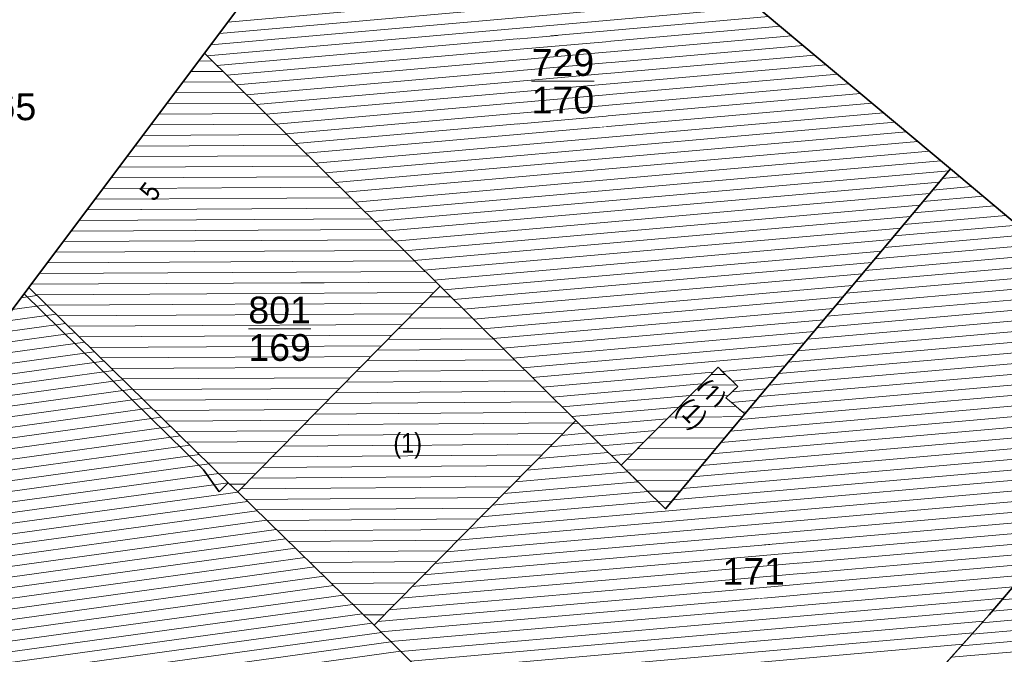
# Model space of a CAD drawing. Header units: metres. Extents: x 32365810 to 32367010, y 5620411 to 5622366.
# Tile 17 of 198: x 32365972 to 32366007, y 5621978 to 5622001. Entities that reach past the tile are written whole.
import ezdxf

# ---------------------------------------------------------------- set-up
doc = ezdxf.new("R2010")
doc.units = ezdxf.units.M
for name, pattern in [('1600.1047', [0]), ('1600.2028', [0]), ('1600.2505', [0]), ('1600.8201', [0.5, 0.25, -0.125, 0, -0.125])]:
    doc.linetypes.add(name, pattern=pattern)
doc.layers.get('0').update_dxf_attribs({"color": 1, "linetype": 'CONTINUOUS'})
for name, color, linetype in [('Ebene 32', 7, 'CONTINUOUS'), ('Flurstücke_Grenzpunkte', 11, 'CONTINUOUS'), ('Gebäude', 31, 'CONTINUOUS'), ('Lagebezeichnungen', 12, 'CONTINUOUS')]:
    doc.layers.add(name, color=color, linetype=linetype)
doc.styles.add('Flurstücksnummer - K 10 700', font='Arial.ttf')
doc.styles.add('Hausnummern NRW', font='Arial.ttf', dxfattribs={"width": 0.85})
doc.styles.add('Sonstiger Text_ Bezeichnung - N 7 380', font='Arial.ttf')

# ---------------------------------------------------------------- blocks, each defined once
blk = doc.blocks.new('O898')
at = {"layer": 'Flurstücke_Grenzpunkte', "color": 7, "linetype": '1600.2028', "lineweight": 35}
for p, q in [((32365978.498, 5621999.63), (32365985.647, 5622009.166)), ((32365972.275, 5621991.326), (32365978.498, 5621999.63)), ((32365972.109, 5621991.102), (32365972.275, 5621991.326)), ((32365961.349, 5621976.878), (32365972.109, 5621991.102))]:
    blk.add_line(p, q, dxfattribs=at)
at = {"layer": 'Flurstücke_Grenzpunkte', "color": 7, "lineweight": 18, "insert": (32365971.065, 5621997.243), "char_height": 0.95, "attachment_point": 8, "line_spacing_factor": 0.69, "style": 'Flurstücksnummer - K 10 700', "bg_fill": 2}
blk.add_mtext('1265', dxfattribs=at)
blk = doc.blocks.new('O1165')
at = {"layer": 'Flurstücke_Grenzpunkte', "color": 7, "linetype": '1600.2028', "lineweight": 35}
for p, q in [((32366004.907, 5621995.535), (32365988.309, 5622009.43)), ((32365978.498, 5621999.63), (32365985.647, 5622009.166)), ((32365978.498, 5621999.63), (32365986.845, 5621991.371)), ((32365997.633, 5621986.851), (32366004.907, 5621995.535)), ((32365986.845, 5621991.371), (32365991.645, 5621986.622)), ((32365994.814, 5621983.486), (32365997.633, 5621986.851)), ((32365991.645, 5621986.622), (32365993.25, 5621985.034)), ((32365993.25, 5621985.034), (32365994.814, 5621983.486))]:
    blk.add_line(p, q, dxfattribs=at)
at = {"layer": 'Flurstücke_Grenzpunkte', "color": 7, "lineweight": 18, "insert": (32365991.186, 5621998.634), "char_height": 0.95, "attachment_point": 5, "line_spacing_factor": 0.69, "style": 'Flurstücksnummer - K 10 700', "bg_fill": 2}
blk.add_mtext('\\S729/170;', dxfattribs=at)
blk = doc.blocks.new('O1235')
at = {"layer": 'Flurstücke_Grenzpunkte', "color": 7, "linetype": '1600.2028', "lineweight": 35}
for p, q in [((32365997.633, 5621986.851), (32366004.907, 5621995.535)), ((32366013.532, 5621988.284), (32366004.907, 5621995.535)), ((32366006.281, 5621979.73), (32366013.532, 5621988.284)), ((32365994.814, 5621983.486), (32365997.633, 5621986.851)), ((32365991.645, 5621986.622), (32365984.5, 5621979.359)), ((32365991.645, 5621986.622), (32365993.25, 5621985.034)), ((32365993.25, 5621985.034), (32365994.814, 5621983.486)), ((32366002.765, 5621975.819), (32366006.281, 5621979.73)), ((32365984.5, 5621979.359), (32365986.969, 5621976.942))]:
    blk.add_line(p, q, dxfattribs=at)
at = {"layer": 'Flurstücke_Grenzpunkte', "color": 7, "lineweight": 18, "insert": (32365997.941, 5621980.794), "char_height": 0.95, "attachment_point": 8, "line_spacing_factor": 0.69, "style": 'Flurstücksnummer - K 10 700', "bg_fill": 2}
blk.add_mtext('171', dxfattribs=at)
blk = doc.blocks.new('O1660')
at = {"layer": 'Flurstücke_Grenzpunkte', "color": 7, "linetype": '1600.2028', "lineweight": 35}
for p, q in [((32365961.349, 5621976.878), (32365972.109, 5621991.102)), ((32365978.46, 5621984.871), (32365972.109, 5621991.102)), ((32365979.013, 5621984.085), (32365978.46, 5621984.871)), ((32365979.339, 5621984.411), (32365979.013, 5621984.085)), ((32365979.673, 5621984.084), (32365979.339, 5621984.411)), ((32365984.5, 5621979.359), (32365979.673, 5621984.084)), ((32365984.5, 5621979.359), (32365986.969, 5621976.942))]:
    blk.add_line(p, q, dxfattribs=at)
blk = doc.blocks.new('O1722')
at = {"layer": 'Flurstücke_Grenzpunkte', "color": 7, "linetype": '1600.2028', "lineweight": 35}
for p, q in [((32365972.275, 5621991.326), (32365978.498, 5621999.63)), ((32365978.498, 5621999.63), (32365986.845, 5621991.371)), ((32365979.339, 5621984.411), (32365972.275, 5621991.326)), ((32365986.845, 5621991.371), (32365991.645, 5621986.622)), ((32365991.645, 5621986.622), (32365984.5, 5621979.359)), ((32365979.673, 5621984.084), (32365979.339, 5621984.411)), ((32365984.5, 5621979.359), (32365979.673, 5621984.084))]:
    blk.add_line(p, q, dxfattribs=at)
at = {"layer": 'Flurstücke_Grenzpunkte', "color": 7, "lineweight": 18, "insert": (32365981.157, 5621989.867), "char_height": 0.95, "attachment_point": 5, "line_spacing_factor": 0.69, "style": 'Flurstücksnummer - K 10 700', "bg_fill": 2}
blk.add_mtext('\\S801/169;', dxfattribs=at)
blk = doc.blocks.new('O1763')
at = {"layer": 'Flurstücke_Grenzpunkte', "color": 7, "linetype": '1600.2028', "lineweight": 35}
for p, q in [((32366004.907, 5621995.535), (32365988.309, 5622009.43)), ((32366013.532, 5621988.284), (32366004.907, 5621995.535))]:
    blk.add_line(p, q, dxfattribs=at)
blk = doc.blocks.new('O1771')
at = {"layer": 'Flurstücke_Grenzpunkte', "color": 7, "linetype": '1600.2028', "lineweight": 35}
for p, q in [((32366006.281, 5621979.73), (32366013.532, 5621988.284)), ((32366013.532, 5621988.284), (32366022.447, 5621980.788)), ((32366022.447, 5621980.788), (32366014.949, 5621971.851)), ((32366002.765, 5621975.819), (32366006.281, 5621979.73)), ((32366003.757, 5621974.868), (32366002.765, 5621975.819)), ((32366007.959, 5621970.843), (32366003.757, 5621974.868)), ((32366014.949, 5621971.851), (32366011.366, 5621967.579)), ((32366011.366, 5621967.579), (32366007.959, 5621970.843))]:
    blk.add_line(p, q, dxfattribs=at)
at = {"layer": 'Flurstücke_Grenzpunkte', "color": 7, "lineweight": 18, "insert": (32366012.33, 5621977.09), "char_height": 0.95, "attachment_point": 8, "line_spacing_factor": 0.69, "style": 'Flurstücksnummer - K 10 700', "bg_fill": 2}
blk.add_mtext('172', dxfattribs=at)
blk = doc.blocks.new('O2001')
at = {"layer": 'Gebäude', "color": 7, "linetype": '1600.2505', "lineweight": 18}
for p, q in [((32365972.275, 5621991.326), (32365972.109, 5621991.102)), ((32365979.339, 5621984.411), (32365972.275, 5621991.326)), ((32365972.109, 5621991.102), (32365961.349, 5621976.878)), ((32365979.673, 5621984.084), (32365979.339, 5621984.411)), ((32365984.5, 5621979.359), (32365979.673, 5621984.084)), ((32365986.969, 5621976.942), (32365984.5, 5621979.359))]:
    blk.add_line(p, q, dxfattribs=at)
blk = doc.blocks.new('O2109')
at = {"layer": 'Gebäude', "color": 7, "linetype": '1600.2505', "lineweight": 18}
for p, q in [((32365978.498, 5621999.63), (32365972.275, 5621991.326)), ((32365986.845, 5621991.371), (32365978.498, 5621999.63)), ((32365979.339, 5621984.411), (32365972.275, 5621991.326)), ((32365979.673, 5621984.084), (32365986.845, 5621991.371)), ((32365979.673, 5621984.084), (32365979.339, 5621984.411))]:
    blk.add_line(p, q, dxfattribs=at)
at = {"layer": 'Lagebezeichnungen', "color": 7, "lineweight": 18, "insert": (32365976.856, 5621994.515), "char_height": 0.7, "attachment_point": 8, "rotation": 53.0957, "line_spacing_factor": 0.69, "style": 'Hausnummern NRW', "bg_fill": 2}
blk.add_mtext('5', dxfattribs=at)
blk = doc.blocks.new('O2432')
at = {"layer": 'Gebäude', "color": 7, "linetype": '1600.8201', "lineweight": 18}
for p, q in [((32365996.682, 5621988.503), (32365993.25, 5621985.034)), ((32365997.375, 5621987.817), (32365996.682, 5621988.503)), ((32365996.95, 5621987.424), (32365997.375, 5621987.817)), ((32365997.633, 5621986.851), (32365996.95, 5621987.424)), ((32365994.814, 5621983.486), (32365997.633, 5621986.851)), ((32365993.25, 5621985.034), (32365994.814, 5621983.486))]:
    blk.add_line(p, q, dxfattribs=at)
at = {"layer": 'Ebene 32', "color": 7, "lineweight": 18, "insert": (32365996.36, 5621987.485), "char_height": 0.7, "attachment_point": 5, "rotation": 315.2909, "line_spacing_factor": 0.69, "style": 'Hausnummern NRW', "bg_fill": 2}
blk.add_mtext('(1)', dxfattribs=at)
at = {"layer": 'Ebene 32', "color": 7, "lineweight": 18, "insert": (32365995.692, 5621986.81), "char_height": 0.7, "attachment_point": 5, "rotation": 315.2909, "line_spacing_factor": 0.69, "style": 'Hausnummern NRW', "bg_fill": 2}
blk.add_mtext('(1)', dxfattribs=at)
blk = doc.blocks.new('O2520')
at = {"layer": 'Gebäude', "color": 7, "linetype": '1600.2505', "lineweight": 18}
for p, q in [((32366013.399, 5621988.127), (32366006.281, 5621979.73)), ((32366013.472, 5621988.065), (32366013.399, 5621988.127)), ((32366013.693, 5621988.323), (32366013.472, 5621988.065)), ((32366022.276, 5621981.114), (32366013.693, 5621988.323)), ((32366022.181, 5621981.004), (32366022.276, 5621981.114)), ((32366022.447, 5621980.788), (32366014.949, 5621971.851)), ((32366022.447, 5621980.788), (32366022.181, 5621981.004)), ((32366006.281, 5621979.73), (32366002.765, 5621975.819)), ((32366002.765, 5621975.819), (32366007.959, 5621970.843)), ((32366011.366, 5621967.579), (32366014.949, 5621971.851)), ((32366011.366, 5621967.579), (32366007.959, 5621970.843))]:
    blk.add_line(p, q, dxfattribs=at)
at = {"layer": 'Gebäude', "color": 7, "lineweight": 18, "insert": (32366014.346, 5621979.901), "char_height": 0.65, "attachment_point": 5, "line_spacing_factor": 0.69, "style": 'Sonstiger Text_ Bezeichnung - N 7 380', "bg_fill": 2}
blk.add_mtext('V', dxfattribs=at)
at = {"layer": 'Gebäude', "color": 7, "lineweight": 18, "insert": (32366013.758, 5621979.477), "char_height": 0.65, "attachment_point": 5, "line_spacing_factor": 0.69, "style": 'Sonstiger Text_ Bezeichnung - N 7 380', "bg_fill": 2}
blk.add_mtext('V', dxfattribs=at)
at = {"layer": 'Lagebezeichnungen', "color": 7, "lineweight": 18, "insert": (32366016.78, 5621983.279), "char_height": 0.7, "attachment_point": 8, "rotation": 320.077, "line_spacing_factor": 0.69, "style": 'Hausnummern NRW', "bg_fill": 2}
blk.add_mtext('1', dxfattribs=at)
blk = doc.blocks.new('O2709')
at = {"layer": 'Gebäude', "color": 7, "linetype": '1600.2505', "lineweight": 18}
for p, q in [((32366004.907, 5621995.535), (32365988.309, 5622009.43)), ((32365985.647, 5622009.166), (32365978.498, 5621999.63)), ((32365986.845, 5621991.371), (32365978.498, 5621999.63)), ((32365997.633, 5621986.851), (32366004.907, 5621995.535)), ((32365986.845, 5621991.371), (32365991.645, 5621986.622)), ((32365993.25, 5621985.034), (32365996.682, 5621988.503)), ((32365996.682, 5621988.503), (32365997.375, 5621987.817)), ((32365997.375, 5621987.817), (32365996.95, 5621987.424)), ((32365996.95, 5621987.424), (32365997.633, 5621986.851)), ((32365991.645, 5621986.622), (32365993.25, 5621985.034))]:
    blk.add_line(p, q, dxfattribs=at)
blk = doc.blocks.new('O2950')
at = {"layer": 'Gebäude', "color": 7, "linetype": '1600.2505', "lineweight": 18}
for p, q in [((32365979.673, 5621984.084), (32365986.845, 5621991.371)), ((32365986.845, 5621991.371), (32365991.645, 5621986.622)), ((32365984.5, 5621979.359), (32365991.645, 5621986.622)), ((32365984.5, 5621979.359), (32365979.673, 5621984.084))]:
    blk.add_line(p, q, dxfattribs=at)
at = {"layer": 'Ebene 32', "color": 7, "lineweight": 18, "insert": (32365985.691, 5621985.262), "char_height": 0.7, "attachment_point": 8, "line_spacing_factor": 0.69, "style": 'Hausnummern NRW', "bg_fill": 2}
blk.add_mtext('(1)', dxfattribs=at)
blk = doc.blocks.new('O3130')
at = {"layer": 'Gebäude', "color": 7, "linetype": '1600.2505', "lineweight": 18}
for p, q in [((32365997.633, 5621986.851), (32366004.907, 5621995.535)), ((32366013.36, 5621988.428), (32366004.907, 5621995.535)), ((32366013.399, 5621988.127), (32366006.281, 5621979.73)), ((32365997.633, 5621986.851), (32365994.814, 5621983.486)), ((32365984.5, 5621979.359), (32365991.645, 5621986.622)), ((32365991.645, 5621986.622), (32365993.25, 5621985.034)), ((32365994.814, 5621983.486), (32365993.25, 5621985.034)), ((32366006.281, 5621979.73), (32366002.765, 5621975.819)), ((32365986.969, 5621976.942), (32365984.5, 5621979.359))]:
    blk.add_line(p, q, dxfattribs=at)
blk = doc.blocks.new('*X1027')
at = {"color": 253, "linetype": '1600.1047', "lineweight": 18, "true_color": 0xb2b2b2}
for p, q in [((32365972.562566, 5621991.0445), (32365972.00726, 5621990.967506)), ((32365972.901329, 5621990.712882), (32365971.687313, 5621990.544558)), ((32365973.240092, 5621990.381265), (32365971.367367, 5621990.12161)), ((32365973.578855, 5621990.049647), (32365971.04742, 5621989.698662)), ((32365973.917618, 5621989.718029), (32365970.727473, 5621989.275714)), ((32365974.256381, 5621989.386412), (32365970.407526, 5621988.852766)), ((32365974.595144, 5621989.054794), (32365970.08758, 5621988.429818)), ((32365974.933907, 5621988.723177), (32365969.767633, 5621988.006869)), ((32365975.611434, 5621988.059941), (32365969.12774, 5621987.160973)), ((32365975.27267, 5621988.391559), (32365969.447686, 5621987.583921)), ((32365975.950197, 5621987.728324), (32365968.807793, 5621986.738025)), ((32365976.28896, 5621987.396706), (32365968.487846, 5621986.315077)), ((32365976.627723, 5621987.065088), (32365968.167899, 5621985.892129)), ((32365976.966486, 5621986.733471), (32365967.847953, 5621985.469181)), ((32365977.305249, 5621986.401853), (32365967.528006, 5621985.046232)), ((32365977.644012, 5621986.070236), (32365967.208059, 5621984.623284)), ((32365977.982775, 5621985.738618), (32365966.888113, 5621984.200336)), ((32365978.321538, 5621985.407), (32365966.568166, 5621983.777388)), ((32365978.660302, 5621985.075383), (32365966.248219, 5621983.35444)), ((32365978.999065, 5621984.743765), (32365965.928272, 5621982.931492)), ((32365979.337828, 5621984.412147), (32365965.608326, 5621982.508544)), ((32365979.676551, 5621984.080524), (32365965.288379, 5621982.085595)), ((32365980.015325, 5621983.748908), (32365964.968432, 5621981.662647)), ((32365980.3541, 5621983.417292), (32365964.648486, 5621981.239699)), ((32365980.692875, 5621983.085676), (32365964.328539, 5621980.816751)), ((32365981.03165, 5621982.75406), (32365964.008592, 5621980.393803)), ((32365981.370424, 5621982.422444), (32365963.688645, 5621979.970855)), ((32365981.709199, 5621982.090828), (32365963.368699, 5621979.547907)), ((32365982.047974, 5621981.759212), (32365963.048752, 5621979.124958)), ((32365982.725523, 5621981.09598), (32365962.408859, 5621978.279062)), ((32365982.386748, 5621981.427596), (32365962.728805, 5621978.70201)), ((32365983.064298, 5621980.764364), (32365962.088912, 5621977.856114)), ((32365983.403073, 5621980.432748), (32365961.768965, 5621977.433166)), ((32365983.741847, 5621980.101132), (32365961.449018, 5621977.010218)), ((32365984.080622, 5621979.769516), (32365961.643798, 5621976.658637)), ((32365984.419397, 5621979.4379), (32365962.072663, 5621976.339512)), ((32365984.758155, 5621979.106282), (32365962.501528, 5621976.020387)), ((32365985.096909, 5621978.774663), (32365962.930393, 5621975.701262)), ((32365985.435662, 5621978.443044), (32365963.359258, 5621975.382137))]:
    blk.add_line(p, q, dxfattribs=at)
blk = doc.blocks.new('*X1063')
at = {"color": 253, "linetype": '1600.1047', "lineweight": 18, "true_color": 0xb2b2b2}
for p, q in [((32365978.290334, 5621999.35289), (32365978.775463, 5621999.355462)), ((32365978.008185, 5621998.976389), (32365979.152445, 5621998.982455)), ((32365977.726036, 5621998.599888), (32365979.529426, 5621998.609448)), ((32365977.443887, 5621998.223387), (32365979.906407, 5621998.236441)), ((32365977.161738, 5621997.846886), (32365980.283388, 5621997.863434)), ((32365976.879589, 5621997.470385), (32365980.66037, 5621997.490428)), ((32365976.59744, 5621997.093884), (32365981.037351, 5621997.117421)), ((32365976.315291, 5621996.717383), (32365981.414332, 5621996.744414)), ((32365976.033142, 5621996.340882), (32365981.791313, 5621996.371407)), ((32365975.750993, 5621995.964381), (32365982.168295, 5621995.9984)), ((32365975.468844, 5621995.58788), (32365982.545276, 5621995.625393)), ((32365975.186695, 5621995.211379), (32365982.922257, 5621995.252386)), ((32365974.904546, 5621994.834878), (32365983.299238, 5621994.87938)), ((32365974.622397, 5621994.458377), (32365983.67622, 5621994.506373)), ((32365974.340248, 5621994.081876), (32365984.053201, 5621994.133366)), ((32365974.058099, 5621993.705375), (32365984.430182, 5621993.760359)), ((32365973.77595, 5621993.328874), (32365984.807163, 5621993.387352)), ((32365973.493801, 5621992.952373), (32365985.184145, 5621993.014345)), ((32365973.211652, 5621992.575872), (32365985.561126, 5621992.641339)), ((32365972.929503, 5621992.199372), (32365985.938107, 5621992.268332)), ((32365972.647354, 5621991.822871), (32365986.315088, 5621991.895325)), ((32365972.365205, 5621991.44637), (32365986.69207, 5621991.522318)), ((32365972.534207, 5621991.07226), (32365986.62449, 5621991.146955)), ((32365972.915229, 5621990.699275), (32365986.253467, 5621990.769982)), ((32365973.296252, 5621990.326289), (32365985.882444, 5621990.39301)), ((32365973.677274, 5621989.953304), (32365985.511422, 5621990.016038)), ((32365974.058296, 5621989.580318), (32365985.140399, 5621989.639066)), ((32365974.439318, 5621989.207333), (32365984.769376, 5621989.262094)), ((32365974.820341, 5621988.834348), (32365984.398353, 5621988.885122)), ((32365975.201363, 5621988.461362), (32365984.02733, 5621988.50815)), ((32365975.582385, 5621988.088377), (32365983.656307, 5621988.131178)), ((32365975.963408, 5621987.715391), (32365983.285284, 5621987.754206)), ((32365976.34443, 5621987.342406), (32365982.914261, 5621987.377233)), ((32365976.725452, 5621986.969421), (32365982.543238, 5621987.000261)), ((32365977.106474, 5621986.596435), (32365982.172215, 5621986.623289)), ((32365977.487497, 5621986.22345), (32365981.801192, 5621986.246317)), ((32365977.868519, 5621985.850464), (32365981.43017, 5621985.869345)), ((32365978.249541, 5621985.477479), (32365981.059147, 5621985.492373)), ((32365978.630563, 5621985.104493), (32365980.688124, 5621985.115401)), ((32365979.011586, 5621984.731508), (32365980.317101, 5621984.738429)), ((32365979.392601, 5621984.358523), (32365979.946078, 5621984.361457))]:
    blk.add_line(p, q, dxfattribs=at)
blk = doc.blocks.new('*X1168')
at = {"color": 253, "linetype": '1600.1047', "lineweight": 18, "true_color": 0xb2b2b2}
for p, q in [((32365996.936665, 5621988.250908), (32365996.429907, 5621988.24819)), ((32365997.313455, 5621987.877923), (32365996.056923, 5621987.871184)), ((32365997.033721, 5621987.501417), (32365995.683938, 5621987.494178)), ((32365997.302995, 5621987.127856), (32365995.310953, 5621987.117172)), ((32365997.551895, 5621986.754186), (32365994.937968, 5621986.740166)), ((32365997.236319, 5621986.377488), (32365994.564984, 5621986.36316)), ((32365996.920744, 5621986.00079), (32365994.191999, 5621985.986155)), ((32365996.605168, 5621985.624092), (32365993.819014, 5621985.609149)), ((32365996.289593, 5621985.247394), (32365993.446029, 5621985.232143)), ((32365995.974017, 5621984.870696), (32365993.428784, 5621984.857045)), ((32365995.658442, 5621984.493998), (32365993.805623, 5621984.484061)), ((32365995.342866, 5621984.1173), (32365994.182463, 5621984.111076)), ((32365995.027291, 5621983.740602), (32365994.559302, 5621983.738092))]:
    blk.add_line(p, q, dxfattribs=at)
blk = doc.blocks.new('*X1190')
at = {"color": 253, "linetype": '1600.1047', "lineweight": 18, "true_color": 0xb2b2b2}
for p, q in [((32366014.010642, 5621988.056208), (32366013.285142, 5621987.992684)), ((32366014.416512, 5621987.71531), (32366012.940462, 5621987.586069)), ((32366014.822383, 5621987.374413), (32366012.595781, 5621987.179454)), ((32366015.228253, 5621987.033516), (32366012.251101, 5621986.77284)), ((32366015.634124, 5621986.692619), (32366011.90642, 5621986.366225)), ((32366016.039994, 5621986.351722), (32366011.561739, 5621985.959611)), ((32366016.445865, 5621986.010825), (32366011.217059, 5621985.552996)), ((32366016.851735, 5621985.669927), (32366010.872378, 5621985.146382)), ((32366017.257606, 5621985.32903), (32366010.527698, 5621984.739767)), ((32366017.663476, 5621984.988133), (32366010.183017, 5621984.333152)), ((32366018.069347, 5621984.647236), (32366009.838337, 5621983.926538)), ((32366018.475217, 5621984.306339), (32366009.493656, 5621983.519923)), ((32366018.881088, 5621983.965442), (32366009.148976, 5621983.113309)), ((32366019.286958, 5621983.624544), (32366008.804295, 5621982.706694)), ((32366019.692829, 5621983.283647), (32366008.459614, 5621982.300079)), ((32366020.098699, 5621982.94275), (32366008.114934, 5621981.893465)), ((32366020.504569, 5621982.601853), (32366007.770253, 5621981.48685)), ((32366020.91044, 5621982.260956), (32366007.425573, 5621981.080236)), ((32366021.31631, 5621981.920059), (32366007.080892, 5621980.673621)), ((32366021.722181, 5621981.579161), (32366006.736212, 5621980.267007)), ((32366022.128051, 5621981.238264), (32366006.391531, 5621979.860392)), ((32366022.333886, 5621980.879852), (32366006.031464, 5621979.45243)), ((32366022.198278, 5621980.491544), (32366005.664133, 5621979.043832)), ((32366021.857415, 5621980.085263), (32366005.296803, 5621978.635235)), ((32366021.516553, 5621979.678983), (32366004.929472, 5621978.226637)), ((32366021.17569, 5621979.272703), (32366004.562142, 5621977.818039)), ((32366020.834827, 5621978.866423), (32366004.194811, 5621977.409441)), ((32366020.493965, 5621978.460142), (32366003.827481, 5621977.000843)), ((32366020.153102, 5621978.053862), (32366003.46015, 5621976.592246)), ((32366019.812239, 5621977.647582), (32366003.092819, 5621976.183648)), ((32366019.471377, 5621977.241301), (32366002.803725, 5621975.7819)), ((32366019.130514, 5621976.835021), (32366003.163747, 5621975.436989)), ((32366018.789651, 5621976.428741), (32366003.523769, 5621975.092077)), ((32366018.448789, 5621976.022461), (32366003.883792, 5621974.747166)), ((32366018.107926, 5621975.61618), (32366004.243814, 5621974.402254)), ((32366017.767063, 5621975.2099), (32366004.603836, 5621974.057342)), ((32366017.426201, 5621974.80362), (32366004.963859, 5621973.712431)), ((32366017.085338, 5621974.397339), (32366005.323881, 5621973.367519)), ((32366016.744475, 5621973.991059), (32366005.683903, 5621973.022608)), ((32366016.403613, 5621973.584779), (32366006.043925, 5621972.677696)), ((32366016.06275, 5621973.178498), (32366006.403948, 5621972.332784)), ((32366015.721887, 5621972.772218), (32366006.76397, 5621971.987873)), ((32366015.381025, 5621972.365938), (32366007.123992, 5621971.642961)), ((32366015.040162, 5621971.959658), (32366007.484014, 5621971.29805)), ((32366014.699385, 5621971.553385), (32366007.844037, 5621970.953138)), ((32366014.358639, 5621971.147115), (32366008.204059, 5621970.608227)), ((32366014.017894, 5621970.740845), (32366008.564082, 5621970.263315)), ((32366013.677148, 5621970.334575), (32366008.924104, 5621969.918403)), ((32366013.336402, 5621969.928305), (32366009.284127, 5621969.573492)), ((32366012.995657, 5621969.522035), (32366009.644149, 5621969.22858)), ((32366012.654911, 5621969.115765), (32366010.004172, 5621968.883669)), ((32366012.314165, 5621968.709494), (32366010.364195, 5621968.538757)), ((32366011.97342, 5621968.303224), (32366010.724217, 5621968.193846)), ((32366011.632674, 5621967.896954), (32366011.08424, 5621967.848934))]:
    blk.add_line(p, q, dxfattribs=at)
blk = doc.blocks.new('*X1246')
at = {"color": 253, "linetype": '1600.1047', "lineweight": 18, "true_color": 0xb2b2b2}
for p, q in [((32365979.325908, 5622000.73434), (32365996.841514, 5622002.287014)), ((32365979.023582, 5622000.33107), (32365997.24816, 5622001.946591)), ((32365978.721256, 5621999.9278), (32365997.654806, 5622001.606167)), ((32365978.589328, 5621999.539635), (32365998.061452, 5622001.265744)), ((32365978.938525, 5621999.194119), (32365998.468098, 5622000.925321)), ((32365979.287723, 5621998.848603), (32365998.874744, 5622000.584897)), ((32365979.63692, 5621998.503087), (32365999.28139, 5622000.244474)), ((32365979.986117, 5621998.157571), (32365999.688036, 5621999.904051)), ((32365980.335315, 5621997.812056), (32366000.094682, 5621999.563628)), ((32365980.684512, 5621997.46654), (32366000.501328, 5621999.223204)), ((32365981.033709, 5621997.121024), (32366000.907974, 5621998.882781)), ((32365981.382907, 5621996.775508), (32366001.31462, 5621998.542358)), ((32365981.732104, 5621996.429992), (32366001.721266, 5621998.201934)), ((32365982.081301, 5621996.084476), (32366002.127912, 5621997.861511)), ((32365982.430499, 5621995.738961), (32366002.534558, 5621997.521088)), ((32365982.779696, 5621995.393445), (32366002.941204, 5621997.180665)), ((32365983.128893, 5621995.047929), (32366003.34785, 5621996.840241)), ((32365983.478091, 5621994.702413), (32366003.754496, 5621996.499818)), ((32365983.827288, 5621994.356897), (32366004.161142, 5621996.159395)), ((32365984.176485, 5621994.011381), (32366004.567788, 5621995.818971)), ((32365984.525682, 5621993.665865), (32366004.850513, 5621995.467563)), ((32365984.87488, 5621993.32035), (32366004.509876, 5621995.060897)), ((32365985.224077, 5621992.974834), (32366004.169239, 5621994.65423)), ((32365985.573274, 5621992.629318), (32366003.828602, 5621994.247564)), ((32365985.922472, 5621992.283802), (32366003.487965, 5621993.840898)), ((32365986.271669, 5621991.938286), (32366003.147328, 5621993.434232)), ((32365986.620866, 5621991.59277), (32366002.806691, 5621993.027565)), ((32365986.970073, 5621991.247255), (32366002.466055, 5621992.620899)), ((32365987.319297, 5621990.901742), (32366002.125418, 5621992.214233)), ((32365987.668521, 5621990.556229), (32366001.784781, 5621991.807566)), ((32365988.017745, 5621990.210715), (32366001.444144, 5621991.4009)), ((32365988.366969, 5621989.865202), (32366001.103507, 5621990.994234)), ((32365988.716193, 5621989.519688), (32366000.76287, 5621990.587568)), ((32365989.065417, 5621989.174175), (32366000.422233, 5621990.180901)), ((32365989.414641, 5621988.828661), (32366000.081596, 5621989.774235)), ((32365989.763865, 5621988.483148), (32365999.74096, 5621989.367569)), ((32365990.113089, 5621988.137634), (32365999.400323, 5621988.960902)), ((32365996.829916, 5621988.356578), (32365999.059686, 5621988.554236)), ((32365990.462313, 5621987.792121), (32365996.508995, 5621988.32813)), ((32365997.17897, 5621988.011049), (32365998.719049, 5621988.14757)), ((32365990.811537, 5621987.446607), (32365996.100736, 5621987.915469)), ((32365997.177593, 5621987.634457), (32365998.378412, 5621987.740904)), ((32365991.160761, 5621987.101094), (32365995.692476, 5621987.502808)), ((32365991.509985, 5621986.75558), (32365995.284217, 5621987.090148)), ((32365997.150723, 5621987.255604), (32365998.037775, 5621987.334237)), ((32365991.859202, 5621986.410066), (32365994.875958, 5621986.677487)), ((32365997.556581, 5621986.915111), (32365997.697138, 5621986.927571)), ((32365992.208416, 5621986.064552), (32365994.467698, 5621986.264826)), ((32365992.557629, 5621985.719037), (32365994.059439, 5621985.852166)), ((32365992.906842, 5621985.373523), (32365993.65118, 5621985.439505))]:
    blk.add_line(p, q, dxfattribs=at)
blk = doc.blocks.new('*X1316')
at = {"color": 253, "linetype": '1600.1047', "lineweight": 18, "true_color": 0xb2b2b2}
for p, q in [((32365987.217489, 5621991.002469), (32365986.476483, 5621990.996574)), ((32365987.593504, 5621990.630448), (32365986.104477, 5621990.618603)), ((32365987.96952, 5621990.258428), (32365985.73247, 5621990.240631)), ((32365988.345536, 5621989.886407), (32365985.360464, 5621989.86266)), ((32365988.721551, 5621989.514387), (32365984.988458, 5621989.484689)), ((32365989.097567, 5621989.142366), (32365984.616451, 5621989.106717)), ((32365989.473583, 5621988.770346), (32365984.244445, 5621988.728746)), ((32365989.849599, 5621988.398325), (32365983.872438, 5621988.350775)), ((32365990.225614, 5621988.026305), (32365983.500432, 5621987.972803)), ((32365990.60163, 5621987.654284), (32365983.128426, 5621987.594832)), ((32365990.977646, 5621987.282264), (32365982.756419, 5621987.216861)), ((32365991.353661, 5621986.910243), (32365982.384413, 5621986.838889)), ((32365991.561266, 5621986.536883), (32365982.012407, 5621986.460918)), ((32365991.189437, 5621986.158913), (32365981.6404, 5621986.082947)), ((32365990.817607, 5621985.780943), (32365981.268394, 5621985.704976)), ((32365990.445778, 5621985.402973), (32365980.896388, 5621985.327004)), ((32365990.073949, 5621985.025003), (32365980.524381, 5621984.949033)), ((32365989.70212, 5621984.647033), (32365980.152375, 5621984.571062)), ((32365989.330291, 5621984.269063), (32365979.780369, 5621984.19309)), ((32365988.958462, 5621983.891093), (32365979.943337, 5621983.819375)), ((32365988.586633, 5621983.513124), (32365980.323356, 5621983.447386)), ((32365988.214804, 5621983.135154), (32365980.703375, 5621983.075398)), ((32365987.842974, 5621982.757184), (32365981.083394, 5621982.703409)), ((32365987.471145, 5621982.379214), (32365981.463413, 5621982.33142)), ((32365987.099316, 5621982.001244), (32365981.843432, 5621981.959432)), ((32365986.727487, 5621981.623274), (32365982.223451, 5621981.587443)), ((32365986.355658, 5621981.245304), (32365982.60347, 5621981.215454)), ((32365985.983829, 5621980.867334), (32365982.983489, 5621980.843465)), ((32365985.612, 5621980.489364), (32365983.363508, 5621980.471477)), ((32365985.240171, 5621980.111394), (32365983.743527, 5621980.099488)), ((32365984.868341, 5621979.733425), (32365984.123546, 5621979.727499))]:
    blk.add_line(p, q, dxfattribs=at)
blk = doc.blocks.new('*X1368')
at = {"color": 253, "linetype": '1600.1047', "lineweight": 18, "true_color": 0xb2b2b2}
for p, q in [((32366005.252804, 5621995.244259), (32366004.616362, 5621995.188024)), ((32366005.657982, 5621994.903599), (32366004.275821, 5621994.781473)), ((32366006.06316, 5621994.562939), (32366003.935281, 5621994.374922)), ((32366006.468338, 5621994.222279), (32366003.594741, 5621993.968372)), ((32366006.873516, 5621993.881619), (32366003.254201, 5621993.561821)), ((32366007.278694, 5621993.540959), (32366002.913661, 5621993.15527)), ((32366007.683871, 5621993.200299), (32366002.573121, 5621992.74872)), ((32366008.089049, 5621992.859639), (32366002.232581, 5621992.342169)), ((32366008.494227, 5621992.518979), (32366001.892041, 5621991.935618)), ((32366008.899405, 5621992.178319), (32366001.551501, 5621991.529067)), ((32366009.304583, 5621991.837659), (32366001.210961, 5621991.122517)), ((32366009.709761, 5621991.496999), (32366000.870421, 5621990.715966)), ((32366010.114938, 5621991.156339), (32366000.529881, 5621990.309415)), ((32366010.520116, 5621990.815679), (32366000.189341, 5621989.902864)), ((32366010.925294, 5621990.475019), (32365999.848801, 5621989.496314)), ((32366011.330472, 5621990.134359), (32365999.50826, 5621989.089763)), ((32366012.140828, 5621989.453039), (32365998.82718, 5621988.276662)), ((32366011.73565, 5621989.793699), (32365999.16772, 5621988.683212)), ((32366012.546006, 5621989.112379), (32365998.48664, 5621987.870111)), ((32366012.951183, 5621988.771719), (32365998.1461, 5621987.46356)), ((32366013.356361, 5621988.431059), (32365997.80556, 5621987.057009)), ((32366013.336109, 5621988.052809), (32365997.464996, 5621986.650457)), ((32366012.991152, 5621987.645868), (32365997.124408, 5621986.243902)), ((32366012.646195, 5621987.238927), (32365996.783821, 5621985.837347)), ((32366012.301238, 5621986.831986), (32365996.443233, 5621985.430792)), ((32365991.746441, 5621986.521633), (32365991.527207, 5621986.502262)), ((32366011.95628, 5621986.425045), (32365996.102645, 5621985.024237)), ((32365992.095739, 5621986.176035), (32365991.121606, 5621986.089962)), ((32366011.611323, 5621986.018104), (32365995.762057, 5621984.617682)), ((32365992.445036, 5621985.830438), (32365990.716005, 5621985.677663)), ((32365992.794333, 5621985.48484), (32365990.310404, 5621985.265363)), ((32366011.266366, 5621985.611163), (32365995.421469, 5621984.211127)), ((32365993.14363, 5621985.139243), (32365989.904803, 5621984.853064)), ((32366010.921408, 5621985.204222), (32365995.080881, 5621983.804572)), ((32366010.576451, 5621984.797281), (32365987.876799, 5621982.791567)), ((32365993.492846, 5621984.793638), (32365989.499203, 5621984.440765)), ((32366010.231494, 5621984.39034), (32365987.471198, 5621982.379267)), ((32365993.842026, 5621984.44803), (32365989.093602, 5621984.028465)), ((32366009.886537, 5621983.983399), (32365987.065597, 5621981.966968)), ((32365994.191206, 5621984.102422), (32365988.688001, 5621983.616166)), ((32366009.541579, 5621983.576458), (32365986.659996, 5621981.554669)), ((32365994.540386, 5621983.756814), (32365988.2824, 5621983.203866)), ((32366009.196622, 5621983.169517), (32365986.254395, 5621981.142369)), ((32366008.851665, 5621982.762576), (32365985.848794, 5621980.73007)), ((32366008.506708, 5621982.355634), (32365985.443193, 5621980.31777)), ((32366008.16175, 5621981.948693), (32365985.037593, 5621979.905471)), ((32366007.816793, 5621981.541752), (32365984.631992, 5621979.493172)), ((32366007.471836, 5621981.134811), (32365984.737939, 5621979.126072)), ((32366007.126878, 5621980.72787), (32365985.090663, 5621978.780777)), ((32366006.781921, 5621980.320929), (32365985.443386, 5621978.435482)), ((32366006.436964, 5621979.913988), (32365985.79611, 5621978.090188)), ((32366006.079578, 5621979.505949), (32365986.148833, 5621977.744893)), ((32366005.711934, 5621979.097004), (32365986.501557, 5621977.399598)), ((32366005.344291, 5621978.688058), (32365986.854281, 5621977.054303))]:
    blk.add_line(p, q, dxfattribs=at)

msp = doc.modelspace()

# ---------------------------------------------------------------- block references
at = {"layer": 'Flurstücke_Grenzpunkte', "color": 7, "true_color": 0xffffff}
msp.add_blockref('O898', (0, 0), dxfattribs=at)

# ---------------------------------------------------------------- next in the draw order: block references
msp.add_blockref('O1165', (0, 0), dxfattribs=at)

# ---------------------------------------------------------------- next in the draw order: block references
msp.add_blockref('O1235', (0, 0), dxfattribs=at)

# ---------------------------------------------------------------- next in the draw order: block references
msp.add_blockref('O1660', (0, 0), dxfattribs=at)

# ---------------------------------------------------------------- next in the draw order: block references
msp.add_blockref('O1722', (0, 0), dxfattribs=at)

# ---------------------------------------------------------------- next in the draw order: block references
msp.add_blockref('O1763', (0, 0), dxfattribs=at)
at = {"layer": 'Gebäude', "color": 7, "true_color": 0xffffff}
msp.add_blockref('O2001', (0, 0), dxfattribs=at)

# ---------------------------------------------------------------- next in the draw order: block references
at = {"layer": 'Flurstücke_Grenzpunkte', "color": 7, "true_color": 0xffffff}
msp.add_blockref('O1771', (0, 0), dxfattribs=at)
at = {"layer": 'Gebäude', "color": 7, "true_color": 0xffffff}
for name in ['O2109', 'O2432']:
    msp.add_blockref(name, (0, 0), dxfattribs=at)

# ---------------------------------------------------------------- next in the draw order: block references
msp.add_blockref('O2520', (0, 0), dxfattribs=at)

# ---------------------------------------------------------------- next in the draw order: block references
msp.add_blockref('O2709', (0, 0), dxfattribs=at)

# ---------------------------------------------------------------- next in the draw order: block references
msp.add_blockref('O2950', (0, 0), dxfattribs=at)

# ---------------------------------------------------------------- next in the draw order: block references
msp.add_blockref('O3130', (0, 0), dxfattribs=at)

# ---------------------------------------------------------------- next in the draw order: block references
for name in ['*X1246', '*X1063', '*X1368', '*X1027', '*X1316', '*X1168', '*X1190']:
    msp.add_blockref(name, (0, 0), dxfattribs=at)

doc.saveas('drawing.dxf')
